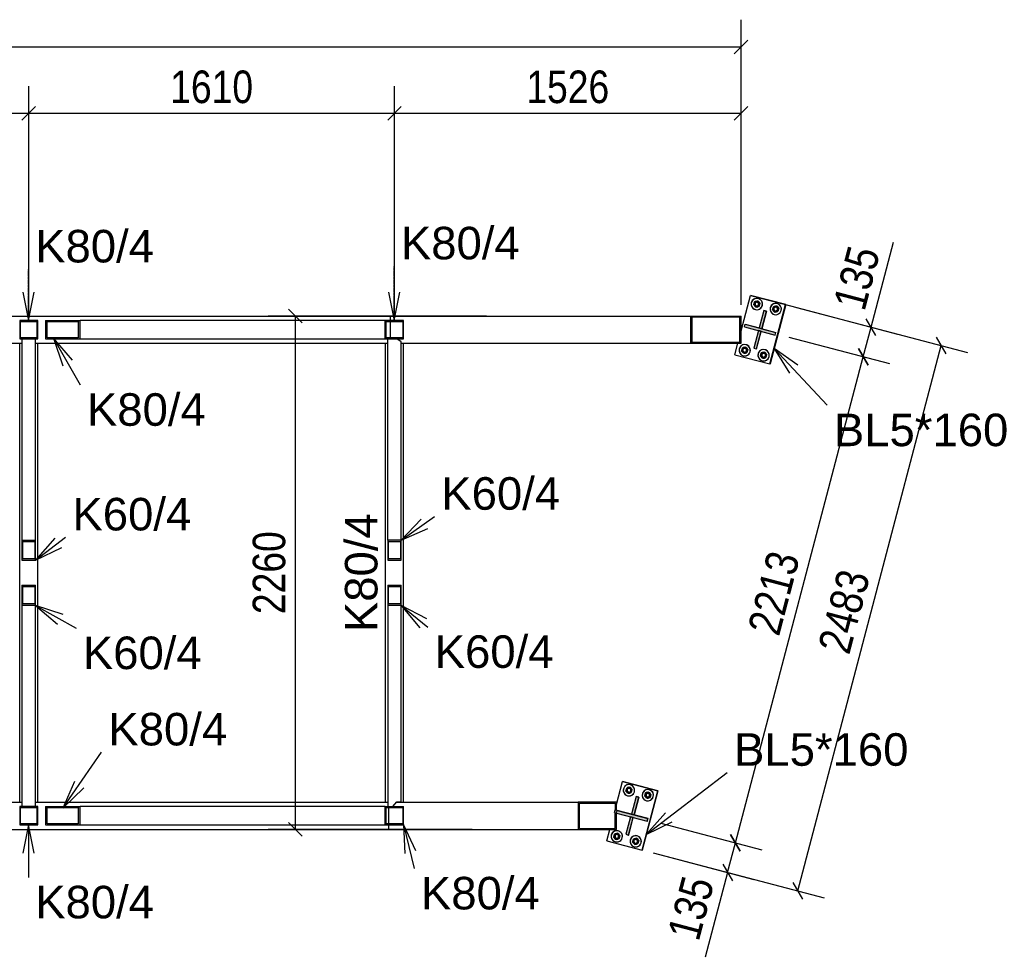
# Model space of a CAD drawing. Header units: millimetres. Extents: x 30 to 208467, y 44 to 15445.
# Tile 18 of 61: x 78808 to 83143, y 2369 to 6497. Entities that reach past the tile are written whole.
import ezdxf

# ---------------------------------------------------------------- set-up
doc = ezdxf.new("R2010")
doc.units = ezdxf.units.MM
doc.linetypes.add('DXK_LINE_DOT4', pattern=[0.9408, 0.4704, -0.4704])
doc.styles.add('Arial', font='ARIAL.TTF', dxfattribs={"height": 0.2})
doc.styles.add('Arial Narrow', font='ARIALN.TTF', dxfattribs={"height": 0.2})

# ---------------------------------------------------------------- blocks, each defined once
blk = doc.blocks.new('Part-33538 - 33475')
h = blk.add_hatch(color=6)
h.paths.add_polyline_path([(80497.9, 5172.6), (80417.9, 5172.6), (80417.9, 5092.6), (80497.9, 5092.6)])
h.paths.add_polyline_path([(80421.9, 5096.6), (80421.9, 5168.6), (80493.9, 5168.6), (80493.9, 5096.6)])
at = {"color": 7}
for p, q in [((80497.9, 5172.6), (80417.9, 5172.6)), ((80417.9, 5172.6), (80417.9, 5092.6)), ((80421.9, 5096.6), (80421.9, 5168.6)), ((80421.9, 5168.6), (80493.9, 5168.6)), ((80493.9, 5168.6), (80493.9, 5096.6)), ((80497.9, 5092.6), (80497.9, 5172.6)), ((80417.9, 5092.6), (80497.9, 5092.6)), ((80493.9, 5096.6), (80421.9, 5096.6))]:
    blk.add_line(p, q, dxfattribs=at)
blk = doc.blocks.new('Part-33484 - 33475')
at = {"color": 7}
for p, q in [((78807.9, 3052.6), (78807.9, 5072.6)), ((78887.9, 3052.6), (78887.9, 5072.6))]:
    blk.add_line(p, q, dxfattribs=at)
blk = doc.blocks.new('Part-33485 - 33475')
at = {"color": 7}
for p, q in [((80417.9, 3052.6), (80417.9, 5072.6)), ((80497.9, 3052.6), (80497.9, 5072.6))]:
    blk.add_line(p, q, dxfattribs=at)
blk = doc.blocks.new('Part-33492 - 33475')
h = blk.add_hatch(color=6)
h.paths.add_polyline_path([(78887.9, 3032.6), (78807.9, 3032.6), (78807.9, 2952.6), (78887.9, 2952.6)])
h.paths.add_polyline_path([(78811.9, 2956.6), (78811.9, 3028.6), (78883.9, 3028.6), (78883.9, 2956.6)])
at = {"color": 7}
for p, q in [((78887.9, 3032.6), (78807.9, 3032.6)), ((78807.9, 3032.6), (78807.9, 2952.6)), ((78811.9, 2956.6), (78811.9, 3028.6)), ((78811.9, 3028.6), (78883.9, 3028.6)), ((78883.9, 3028.6), (78883.9, 2956.6)), ((78887.9, 2952.6), (78887.9, 3032.6)), ((78807.9, 2952.6), (78887.9, 2952.6)), ((78883.9, 2956.6), (78811.9, 2956.6))]:
    blk.add_line(p, q, dxfattribs=at)
blk = doc.blocks.new('Part-33493 - 33475')
h = blk.add_hatch(color=6)
h.paths.add_polyline_path([(80497.9, 3032.6), (80417.9, 3032.6), (80417.9, 2952.6), (80497.9, 2952.6)])
h.paths.add_polyline_path([(80421.9, 2956.6), (80421.9, 3028.6), (80493.9, 3028.6), (80493.9, 2956.6)])
at = {"color": 7}
for p, q in [((80417.9, 2952.6), (80417.9, 3032.6)), ((80417.9, 3032.6), (80497.9, 3032.6)), ((80421.9, 2956.6), (80421.9, 3028.6)), ((80421.9, 3028.6), (80493.9, 3028.6)), ((80493.9, 3028.6), (80493.9, 2956.6)), ((80497.9, 2952.6), (80497.9, 3032.6)), ((80417.9, 2952.6), (80497.9, 2952.6)), ((80493.9, 2956.6), (80421.9, 2956.6))]:
    blk.add_line(p, q, dxfattribs=at)
blk = doc.blocks.new('Part-33629 - 33475')
h = blk.add_hatch(color=6)
h.paths.add_polyline_path([(78877.9, 4007.1), (78817.9, 4007.1), (78817.9, 3919.2), (78877.9, 3919.2)])
h.paths.add_polyline_path([(78821.9, 3925), (78821.9, 4001.2), (78873.9, 4001.2), (78873.9, 3925)])
at = {"color": 7}
for p, q in [((78817.9, 4007.1), (78877.9, 4007.1)), ((78817.9, 4007.1), (78817.9, 3919.2)), ((78821.9, 3925), (78821.9, 4001.2)), ((78821.9, 4001.2), (78873.9, 4001.2)), ((78873.9, 4001.2), (78873.9, 3925)), ((78877.9, 3919.2), (78877.9, 4007.1)), ((78817.9, 3919.2), (78817.9, 3033.6)), ((78817.9, 3919.2), (78877.9, 3919.2)), ((78873.9, 3925), (78821.9, 3925)), ((78877.9, 3033.6), (78877.9, 3919.2)), ((78817.9, 3033.6), (78877.9, 3033.6))]:
    blk.add_line(p, q, dxfattribs=at)
blk = doc.blocks.new('Part-33494 - 33475')
at = {"color": 7}
for p, q in [((77267.9, 3052.6), (78817.9, 3052.6)), ((78877.9, 3052.6), (80427.9, 3052.6)), ((80432.7, 3032.6), (80432.7, 3033.6)), ((80432.7, 2956.6), (80432.7, 3028.6)), ((80432.7, 2932.6), (80432.7, 2952.6)), ((72377.9, 2932.6), (80432.7, 2932.6))]:
    blk.add_line(p, q, dxfattribs=at)
blk = doc.blocks.new('Part-77506 - 33475')
blk.add_hatch(color=6).paths.add_polyline_path([(82136.7, 5120.6), (82001.3, 5156.2), (81998.3, 5144.6), (82133.7, 5109)])
at = {"color": 7}
for p, q in [((81998.3, 5144.6), (82001.3, 5156.2)), ((81998.3, 5144.6), (82133.7, 5109)), ((82001.3, 5156.2), (82001.8, 5156.2)), ((82001.3, 5156.2), (82136.7, 5120.6)), ((82001.8, 5156.2), (82063.3, 5140.1)), ((82075.3, 5136.9), (82137.2, 5120.6)), ((82133.7, 5109), (82136.7, 5120.6)), ((82134.1, 5109), (82137.2, 5120.6)), ((82136.7, 5120.6), (82137.2, 5120.6)), ((82133.7, 5109), (82134.1, 5109))]:
    blk.add_line(p, q, dxfattribs=at)
blk = doc.blocks.new('Part-33507 - 33475')
at = {"color": 7}
for p, q in [((69312.3, 5192.6), (80440.3, 5192.6)), ((80440.3, 5172.6), (80440.3, 5192.6)), ((80440.3, 5096.6), (80440.3, 5168.6)), ((77267.9, 5072.6), (78817.9, 5072.6)), ((78877.9, 5072.6), (80427.9, 5072.6)), ((80440.3, 5091.6), (80440.3, 5092.6))]:
    blk.add_line(p, q, dxfattribs=at)
blk = doc.blocks.new('Part-33521 - 33475')
blk.add_hatch(color=6).paths.add_polyline_path([(81435.5, 3052.6), (81267, 3052.6), (81267, 2932.6), (81435.5, 2932.6), (81435.5, 3004.8), (81429.9, 3006.3), (81429.9, 2936.6), (81272.6, 2936.6), (81272.6, 3048.6), (81429.9, 3048.6), (81429.9, 3018.7), (81435.5, 3017.2)])
at = {"color": 7}
for p, q in [((80467.9, 3052.6), (81267, 3052.6)), ((81435.5, 3052.6), (81267, 3052.6)), ((81267, 3052.6), (81267, 2932.6)), ((81272.6, 2936.6), (81272.6, 3048.6)), ((81272.6, 3048.6), (81429.9, 3048.6)), ((81429.9, 3048.6), (81429.9, 3018.7)), ((81435.5, 3017.2), (81435.5, 3052.6)), ((80432.7, 3032.6), (80432.7, 3033.6)), ((80432.7, 2956.6), (80432.7, 3028.6)), ((81426.3, 3007.2), (81429.4, 3018.9)), ((81426.4, 3007.2), (81426.3, 3007.2)), ((81426.3, 3007.2), (81429.9, 3006.3)), ((81429.4, 3018.8), (81426.4, 3007.2)), ((81426.4, 3007.2), (81435.3, 3004.9)), ((81429.4, 3018.9), (81429.9, 3018.7)), ((81429.9, 3018.7), (81435.5, 3017.2)), ((81429.9, 2936.6), (81429.9, 3006.3)), ((81429.9, 3006.3), (81435.5, 3004.8)), ((81435.5, 2932.6), (81435.5, 3004.8)), ((80432.7, 2932.6), (80432.7, 2952.6)), ((80432.7, 2932.6), (81267, 2932.6)), ((81267, 2932.6), (81435.5, 2932.6)), ((81272.6, 2936.6), (81429.9, 2936.6))]:
    blk.add_line(p, q, dxfattribs=at)
blk = doc.blocks.new('Part-33537 - 33475')
h = blk.add_hatch(color=6)
h.paths.add_polyline_path([(78887.9, 5172.6), (78807.9, 5172.6), (78807.9, 5092.6), (78887.9, 5092.6)])
h.paths.add_polyline_path([(78811.9, 5096.6), (78811.9, 5168.6), (78883.9, 5168.6), (78883.9, 5096.6)])
at = {"color": 7}
for p, q in [((78887.9, 5172.6), (78807.9, 5172.6)), ((78807.9, 5172.6), (78807.9, 5092.6)), ((78811.9, 5096.6), (78811.9, 5168.6)), ((78811.9, 5168.6), (78883.9, 5168.6)), ((78883.9, 5168.6), (78883.9, 5096.6)), ((78887.9, 5092.6), (78887.9, 5172.6)), ((78807.9, 5092.6), (78887.9, 5092.6)), ((78883.9, 5096.6), (78811.9, 5096.6))]:
    blk.add_line(p, q, dxfattribs=at)
blk = doc.blocks.new('Part-33530 - 33475')
h = blk.add_hatch(color=6)
h.paths.add_polyline_path([(81984, 5192.6), (81761.6, 5192.6), (81761.6, 5072.6), (81984, 5072.6)])
h.paths.add_polyline_path([(81769, 5076.6), (81769, 5188.6), (81976.5, 5188.6), (81976.5, 5076.6)])
at = {"color": 7}
for p, q in [((80440.3, 5192.6), (81761.6, 5192.6)), ((80440.3, 5172.6), (80440.3, 5192.6)), ((80440.3, 5096.6), (80440.3, 5168.6)), ((81761.6, 5192.6), (81984, 5192.6)), ((81761.6, 5192.6), (81761.6, 5072.6)), ((81769, 5076.6), (81769, 5188.6)), ((81769, 5188.6), (81976.5, 5188.6)), ((81976.5, 5188.6), (81976.5, 5076.6)), ((81984, 5072.6), (81984, 5192.6)), ((80440.3, 5091.6), (80440.3, 5092.6)), ((80487.9, 5072.6), (81761.6, 5072.6)), ((81761.6, 5072.6), (81984, 5072.6)), ((81976.5, 5076.6), (81769, 5076.6))]:
    blk.add_line(p, q, dxfattribs=at)
blk = doc.blocks.new('Part-33630 - 33475')
h = blk.add_hatch(color=6)
h.paths.add_polyline_path([(78877.9, 4206.1), (78817.9, 4206.1), (78817.9, 4118.2), (78877.9, 4118.2)])
h.paths.add_polyline_path([(78821.9, 4124.1), (78821.9, 4200.2), (78873.9, 4200.2), (78873.9, 4124.1)])
at = {"color": 7}
for p, q in [((78877.9, 5091.6), (78817.9, 5091.6)), ((78817.9, 5091.6), (78817.9, 4206.1)), ((78877.9, 4206.1), (78877.9, 5091.6)), ((78817.9, 4206.1), (78877.9, 4206.1)), ((78817.9, 4206.1), (78817.9, 4118.2)), ((78877.9, 4118.2), (78877.9, 4206.1)), ((78821.9, 4124.1), (78821.9, 4200.2)), ((78821.9, 4200.2), (78873.9, 4200.2)), ((78873.9, 4200.2), (78873.9, 4124.1)), ((78817.9, 4118.2), (78877.9, 4118.2)), ((78873.9, 4124.1), (78821.9, 4124.1))]:
    blk.add_line(p, q, dxfattribs=at)
blk = doc.blocks.new('Part-33639 - 33475')
h = blk.add_hatch(color=6)
h.paths.add_polyline_path([(80487.9, 4007.1), (80427.9, 4007.1), (80427.9, 3919.2), (80487.9, 3919.2)])
h.paths.add_polyline_path([(80431.9, 3925), (80431.9, 4001.2), (80483.9, 4001.2), (80483.9, 3925)])
at = {"color": 7}
for p, q in [((80427.9, 4007.1), (80487.9, 4007.1)), ((80427.9, 4007.1), (80427.9, 3919.2)), ((80431.9, 3925), (80431.9, 4001.2)), ((80431.9, 4001.2), (80483.9, 4001.2)), ((80483.9, 4001.2), (80483.9, 3925)), ((80487.9, 3919.2), (80487.9, 4007.1)), ((80427.9, 3919.2), (80427.9, 3033.6)), ((80427.9, 3919.2), (80487.9, 3919.2)), ((80483.9, 3925), (80431.9, 3925)), ((80487.9, 3053.6), (80487.9, 3919.2)), ((80450.4, 3033.6), (80468.8, 3053.6)), ((80468.8, 3053.6), (80487.9, 3053.6)), ((80427.9, 3033.6), (80450.4, 3033.6))]:
    blk.add_line(p, q, dxfattribs=at)
blk = doc.blocks.new('Part-33640 - 33475')
h = blk.add_hatch(color=6)
h.paths.add_polyline_path([(80487.9, 4206.1), (80427.9, 4206.1), (80427.9, 4118.2), (80487.9, 4118.2)])
h.paths.add_polyline_path([(80431.9, 4124.1), (80431.9, 4200.2), (80483.9, 4200.2), (80483.9, 4124.1)])
at = {"color": 7}
for p, q in [((80427.9, 5091.6), (80468.7, 5091.6)), ((80427.9, 4206.1), (80427.9, 5091.6)), ((80487.9, 5078.4), (80468.7, 5091.6)), ((80487.9, 4206.1), (80487.9, 5078.4)), ((80487.9, 4206.1), (80427.9, 4206.1)), ((80427.9, 4206.1), (80427.9, 4118.2)), ((80487.9, 4118.2), (80487.9, 4206.1)), ((80431.9, 4200.2), (80483.9, 4200.2)), ((80431.9, 4124.1), (80431.9, 4200.2)), ((80483.9, 4200.2), (80483.9, 4124.1)), ((80427.9, 4118.2), (80487.9, 4118.2)), ((80483.9, 4124.1), (80431.9, 4124.1))]:
    blk.add_line(p, q, dxfattribs=at)
blk = doc.blocks.new('Part-33731 - 33475')
h = blk.add_hatch(color=6)
h.paths.add_polyline_path([(79073.5, 5172.6), (78921.8, 5172.6), (78921.8, 5092.6), (79073.5, 5092.6)])
h.paths.add_polyline_path([(78929.4, 5096.6), (78929.4, 5168.6), (79065.9, 5168.6), (79065.9, 5096.6)])
at = {"color": 7}
for p, q in [((78921.8, 5172.6), (79073.5, 5172.6)), ((78921.8, 5172.6), (78921.8, 5092.6)), ((78929.4, 5096.6), (78929.4, 5168.6)), ((78929.4, 5168.6), (79065.9, 5168.6)), ((79065.9, 5168.6), (79065.9, 5096.6)), ((80416.9, 5172.6), (79073.5, 5172.6)), ((79073.5, 5092.6), (79073.5, 5172.6)), ((80416.9, 5092.6), (80416.9, 5172.6)), ((78921.8, 5092.6), (79073.5, 5092.6)), ((79065.9, 5096.6), (78929.4, 5096.6)), ((79073.5, 5092.6), (80416.9, 5092.6))]:
    blk.add_line(p, q, dxfattribs=at)
blk = doc.blocks.new('Part-33742 - 33475')
h = blk.add_hatch(color=6)
h.paths.add_polyline_path([(79073.5, 3032.6), (78921.8, 3032.6), (78921.8, 2952.6), (79073.5, 2952.6)])
h.paths.add_polyline_path([(78929.4, 2956.6), (78929.4, 3028.6), (79065.9, 3028.6), (79065.9, 2956.6)])
at = {"color": 7}
for p, q in [((78921.8, 3032.6), (79073.5, 3032.6)), ((78921.8, 3032.6), (78921.8, 2952.6)), ((78929.4, 2956.6), (78929.4, 3028.6)), ((78929.4, 3028.6), (79065.9, 3028.6)), ((79065.9, 3028.6), (79065.9, 2956.6)), ((80416.9, 3032.6), (79073.5, 3032.6)), ((79073.5, 2952.6), (79073.5, 3032.6)), ((80416.9, 2952.6), (80416.9, 3032.6)), ((78921.8, 2952.6), (79073.5, 2952.6)), ((79065.9, 2956.6), (78929.4, 2956.6)), ((79073.5, 2952.6), (80416.9, 2952.6))]:
    blk.add_line(p, q, dxfattribs=at)
blk = doc.blocks.new('Part-77519 - 33475')
at = {"color": 7}
for p, q in [((81462.4, 3143.4), (81617, 3102.7)), ((81462.4, 3143.4), (81617.1, 3102.7)), ((81548.4, 2841.5), (81617.1, 3102.7)), ((81617.2, 3102.7), (81548.5, 2841.5)), ((81617.1, 3102.7), (81617.2, 3102.7)), ((81548.4, 2841.5), (81548.5, 2841.5))]:
    blk.add_line(p, q, dxfattribs=at)
blk = doc.blocks.new('Part-77505 - 33475')
blk.add_hatch(color=6).paths.add_polyline_path([(81533.1, 3074.1), (81521.5, 3077.1), (81501.1, 2999.8), (81512.7, 2996.7)])
at = {"color": 7}
for p, q in [((81521.5, 3077.1), (81501.1, 2999.8)), ((81512.7, 2996.7), (81533.1, 3074.1)), ((81533.7, 3074.1), (81513.3, 2996.7)), ((81521.5, 3077.1), (81522.1, 3077.1)), ((81533.1, 3074.1), (81521.5, 3077.1)), ((81522.1, 3077.1), (81533.7, 3074.1)), ((81533.1, 3074.1), (81533.7, 3074.1)), ((81501.1, 2999.8), (81512.7, 2996.7)), ((81512.7, 2996.7), (81513.3, 2996.7))]:
    blk.add_line(p, q, dxfattribs=at)
blk = doc.blocks.new('Part-77517 - 33475')
at = {"color": 7}
for p, q in [((81616.8, 3102.7), (81462.1, 3143.4)), ((81462.1, 3143.4), (81462.1, 3143.3)), ((81462.1, 3143.4), (81462.3, 3143.4)), ((81462.3, 3143.4), (81617, 3102.7)), ((81548.1, 2841.5), (81616.8, 3102.7)), ((81617, 3102.7), (81548.3, 2841.5)), ((81616.8, 3102.7), (81617, 3102.7)), ((81548.1, 2841.5), (81548.3, 2841.5))]:
    blk.add_line(p, q, dxfattribs=at)
blk = doc.blocks.new('Part-77501 - 33475')
at = {"color": 7}
for p, q in [((81435.5, 3042.8), (81461.9, 3143.4)), ((81616.6, 3102.7), (81461.9, 3143.4)), ((81461.9, 3143.4), (81462.1, 3143.4)), ((81462.1, 3143.4), (81616.8, 3102.7)), ((81548, 2841.5), (81616.6, 3102.7)), ((81616.8, 3102.7), (81548.1, 2841.5)), ((81616.6, 3102.7), (81616.8, 3102.7)), ((81393.2, 2882.2), (81406.5, 2932.6)), ((81393.2, 2882.2), (81548, 2841.5)), ((81548, 2841.5), (81548.1, 2841.5))]:
    blk.add_line(p, q, dxfattribs=at)
blk = doc.blocks.new('Part-77502 - 33475')
at = {"color": 7}
for p, q in [((81984, 5127.7), (82024.9, 5283.5)), ((82179.7, 5242.8), (82024.9, 5283.5)), ((82024.9, 5283.5), (82025.1, 5283.5)), ((82025.1, 5283.5), (82179.8, 5242.8)), ((82111, 4981.7), (82179.7, 5242.8)), ((82179.8, 5242.8), (82111.2, 4981.7)), ((82179.7, 5242.8), (82179.8, 5242.8)), ((81956.2, 5022.4), (81969.5, 5072.6)), ((81956.2, 5022.4), (82111, 4981.7)), ((82111, 4981.7), (82111.2, 4981.7))]:
    blk.add_line(p, q, dxfattribs=at)
blk = doc.blocks.new('Part-77503 - 33475')
blk.add_hatch(color=6).paths.add_polyline_path([(81573.6, 2980.4), (81438.2, 3016.1), (81435.2, 3004.5), (81570.6, 2968.8)])
at = {"color": 7}
for p, q in [((81435.2, 3004.5), (81438.2, 3016.1)), ((81435.2, 3004.5), (81570.6, 2968.8)), ((81438.2, 3016.1), (81438.8, 3016.1)), ((81438.2, 3016.1), (81573.6, 2980.4)), ((81574.2, 2980.4), (81438.8, 3016.1)), ((81570.6, 2968.8), (81573.6, 2980.4)), ((81570.6, 2968.8), (81571.1, 2968.8)), ((81571.1, 2968.8), (81574.2, 2980.4)), ((81573.6, 2980.4), (81574.2, 2980.4))]:
    blk.add_line(p, q, dxfattribs=at)
blk = doc.blocks.new('Part-77504 - 33475')
blk.add_hatch(color=6).paths.add_polyline_path([(81508.7, 2985.1), (81497.1, 2988.2), (81476.7, 2910.8), (81488.3, 2907.8)])
at = {"color": 7}
for p, q in [((81497.1, 2988.2), (81476.7, 2910.8)), ((81488.3, 2907.8), (81508.7, 2985.1)), ((81488.9, 2907.8), (81509.2, 2985)), ((81508.7, 2985.1), (81497.1, 2988.2)), ((81476.7, 2910.8), (81488.3, 2907.8)), ((81488.3, 2907.8), (81488.9, 2907.8))]:
    blk.add_line(p, q, dxfattribs=at)
blk = doc.blocks.new('Part-77507 - 33475')
blk.add_hatch(color=6).paths.add_polyline_path([(82071.8, 5125.3), (82060.2, 5128.3), (82039.8, 5051), (82051.4, 5047.9)])
at = {"color": 7}
for p, q in [((82060.2, 5128.3), (82039.8, 5051)), ((82051.4, 5047.9), (82071.8, 5125.3)), ((82051.9, 5047.9), (82072.2, 5125.2)), ((82071.8, 5125.3), (82060.2, 5128.3)), ((82039.8, 5051), (82051.4, 5047.9)), ((82051.4, 5047.9), (82051.9, 5047.9))]:
    blk.add_line(p, q, dxfattribs=at)
blk = doc.blocks.new('Part-77508 - 33475')
blk.add_hatch(color=6).paths.add_polyline_path([(82095.2, 5214.3), (82083.6, 5217.3), (82063.2, 5140), (82074.8, 5136.9)])
at = {"color": 7}
for p, q in [((82083.6, 5217.3), (82063.2, 5140)), ((82074.8, 5136.9), (82095.2, 5214.3)), ((82095.6, 5214.3), (82075.3, 5136.9)), ((82083.6, 5217.3), (82084, 5217.3)), ((82095.2, 5214.3), (82083.6, 5217.3)), ((82084, 5217.3), (82095.6, 5214.3)), ((82095.2, 5214.3), (82095.6, 5214.3)), ((82063.2, 5140), (82074.8, 5136.9)), ((82074.8, 5136.9), (82075.3, 5136.9))]:
    blk.add_line(p, q, dxfattribs=at)
blk = doc.blocks.new('Part-77518 - 33475')
at = {"color": 7}
for p, q in [((81462.4, 3143.4), (81617.1, 3102.7)), ((81462.5, 3143.4), (81617.2, 3102.7)), ((81548.5, 2841.5), (81617.2, 3102.7)), ((81617.2, 3102.7), (81548.5, 2841.5)), ((81617.2, 3102.7), (81617.2, 3102.7)), ((81548.5, 2841.5), (81548.5, 2841.5))]:
    blk.add_line(p, q, dxfattribs=at)
blk = doc.blocks.new('Part-77520 - 33475')
at = {"color": 7}
for p, q in [((81617, 3102.7), (81462.3, 3143.4)), ((81462.3, 3143.4), (81462.3, 3143.3)), ((81462.4, 3143.4), (81617, 3102.7)), ((81548.3, 2841.5), (81617, 3102.7)), ((81617.1, 3102.7), (81548.4, 2841.5)), ((81617, 3102.7), (81617.1, 3102.7)), ((81548.3, 2841.5), (81548.4, 2841.5))]:
    blk.add_line(p, q, dxfattribs=at)
blk = doc.blocks.new('Part-77521 - 33475')
at = {"color": 7}
for p, q in [((82179.8, 5242.8), (82025.1, 5283.5)), ((82025.1, 5283.5), (82025.1, 5283.5)), ((82025.1, 5283.5), (82025.3, 5283.5)), ((82025.3, 5283.5), (82180, 5242.8)), ((82111.2, 4981.7), (82179.8, 5242.8)), ((82180, 5242.8), (82111.3, 4981.7)), ((82179.8, 5242.8), (82180, 5242.8)), ((82111.2, 4981.7), (82111.3, 4981.7))]:
    blk.add_line(p, q, dxfattribs=at)
blk = doc.blocks.new('Part-77522 - 33475')
at = {"color": 7}
for p, q in [((82025.4, 5283.5), (82180, 5242.8)), ((82025.4, 5283.5), (82180.1, 5242.8)), ((82111.4, 4981.7), (82180.1, 5242.8)), ((82180.2, 5242.8), (82111.5, 4981.7)), ((82180.1, 5242.8), (82180.2, 5242.8)), ((82111.4, 4981.7), (82111.5, 4981.7))]:
    blk.add_line(p, q, dxfattribs=at)
blk = doc.blocks.new('Part-77523 - 33475')
at = {"color": 7}
for p, q in [((82180, 5242.8), (82025.3, 5283.5)), ((82025.3, 5283.5), (82025.3, 5283.5)), ((82025.4, 5283.5), (82180, 5242.8)), ((82111.3, 4981.7), (82180, 5242.8)), ((82180.1, 5242.8), (82111.4, 4981.7)), ((82180, 5242.8), (82180.1, 5242.8)), ((82111.3, 4981.7), (82111.4, 4981.7))]:
    blk.add_line(p, q, dxfattribs=at)
blk = doc.blocks.new('Part-77524 - 33475')
at = {"color": 7}
for p, q in [((82025.4, 5283.5), (82180.1, 5242.8)), ((82025.5, 5283.5), (82180.2, 5242.8)), ((82111.5, 4981.7), (82180.2, 5242.8)), ((82180.2, 5242.8), (82111.5, 4981.7)), ((82180.2, 5242.8), (82180.2, 5242.8)), ((82111.5, 4981.7), (82111.5, 4981.7))]:
    blk.add_line(p, q, dxfattribs=at)
blk = doc.blocks.new('Bolt-77546 - 33475')
at = {"color": 7}
for p, q in [((82039.6, 5241.5), (82043.1, 5254.9)), ((82039.7, 5241.5), (82043.2, 5254.9)), ((82043.1, 5254.9), (82056.4, 5258.5)), ((82043.2, 5254.9), (82043.1, 5254.9)), ((82056.6, 5258.5), (82043.2, 5254.9)), ((82055.1, 5252.8), (82055.1, 5252.8)), ((82056.6, 5258.5), (82056.4, 5258.5)), ((82056.4, 5258.5), (82066.3, 5248.8)), ((82066.4, 5248.8), (82056.6, 5258.5)), ((82066.3, 5248.8), (82062.8, 5235.4)), ((82062.9, 5235.4), (82066.4, 5248.8)), ((82066.4, 5248.8), (82066.3, 5248.8)), ((82039.6, 5241.5), (82039.7, 5241.5)), ((82049.4, 5231.7), (82039.6, 5241.5)), ((82049.5, 5231.7), (82039.7, 5241.5)), ((82062.8, 5235.4), (82049.4, 5231.7)), ((82049.5, 5231.7), (82049.4, 5231.7)), ((82049.5, 5231.7), (82062.9, 5235.4)), ((82055.2, 5237.4), (82055.2, 5237.4)), ((82062.9, 5235.4), (82062.8, 5235.4)), ((82122.7, 5219.6), (82126.2, 5233)), ((82122.7, 5219.6), (82122.8, 5219.6)), ((82132.6, 5209.8), (82122.7, 5219.6)), ((82122.8, 5219.6), (82126.4, 5233)), ((82132.7, 5209.8), (82122.8, 5219.6)), ((82126.2, 5233), (82139.6, 5236.6)), ((82126.4, 5233), (82126.2, 5233)), ((82139.7, 5236.6), (82126.4, 5233)), ((82145.9, 5213.5), (82132.6, 5209.8)), ((82132.7, 5209.8), (82132.6, 5209.8)), ((82132.7, 5209.8), (82146, 5213.5)), ((82138.2, 5231), (82138.3, 5231)), ((82138.3, 5215.5), (82138.4, 5215.5)), ((82139.7, 5236.6), (82139.6, 5236.6)), ((82139.6, 5236.6), (82149.4, 5226.9)), ((82149.6, 5226.9), (82139.7, 5236.6)), ((82149.4, 5226.9), (82145.9, 5213.5)), ((82146, 5213.5), (82145.9, 5213.5)), ((82146, 5213.5), (82149.6, 5226.9)), ((82149.6, 5226.9), (82149.4, 5226.9)), ((81986.1, 5038.4), (81989.6, 5051.8)), ((81986.1, 5038.4), (81986.3, 5038.4)), ((81996, 5028.6), (81986.1, 5038.4)), ((81986.3, 5038.4), (81989.8, 5051.8)), ((81996.1, 5028.6), (81986.3, 5038.4)), ((81989.6, 5051.8), (82003, 5055.4)), ((81989.8, 5051.8), (81989.6, 5051.8)), ((82003.1, 5055.4), (81989.8, 5051.8)), ((82009.3, 5032.3), (81996, 5028.6)), ((81996.1, 5028.6), (81996, 5028.6)), ((81996.1, 5028.6), (82009.5, 5032.3)), ((82001.7, 5049.8), (82001.7, 5049.8)), ((82001.7, 5034.3), (82001.8, 5034.3)), ((82003.1, 5055.4), (82003, 5055.4)), ((82003, 5055.4), (82012.9, 5045.7)), ((82013, 5045.7), (82003.1, 5055.4)), ((82012.9, 5045.7), (82009.3, 5032.3)), ((82009.5, 5032.3), (82009.3, 5032.3)), ((82009.5, 5032.3), (82013, 5045.7)), ((82013, 5045.7), (82012.9, 5045.7)), ((82069.3, 5016.5), (82072.8, 5029.9)), ((82069.4, 5016.5), (82072.9, 5029.9)), ((82072.8, 5029.9), (82086.2, 5033.5)), ((82072.9, 5029.9), (82072.8, 5029.9)), ((82086.3, 5033.5), (82072.9, 5029.9)), ((82086.3, 5033.5), (82086.2, 5033.5)), ((82086.2, 5033.5), (82096, 5023.8)), ((82096.1, 5023.8), (82086.3, 5033.5)), ((82069.3, 5016.5), (82069.4, 5016.5)), ((82079.1, 5006.7), (82069.3, 5016.5)), ((82079.3, 5006.7), (82069.4, 5016.5)), ((82092.5, 5010.4), (82079.1, 5006.7)), ((82079.3, 5006.7), (82079.1, 5006.7)), ((82079.3, 5006.7), (82092.6, 5010.4)), ((82084.8, 5027.9), (82084.9, 5027.9)), ((82084.9, 5012.4), (82084.9, 5012.4)), ((82096, 5023.8), (82092.5, 5010.4)), ((82092.6, 5010.4), (82092.5, 5010.4)), ((82092.6, 5010.4), (82096.1, 5023.8)), ((82096.1, 5023.8), (82096, 5023.8))]:
    blk.add_line(p, q, dxfattribs=at)
for centre, radius, start, end in [((82053, 5245.1), 25, 75.2612, 255.2612), ((82053.1, 5245.1), 25, 45.2624, 225.2624), ((82053.1, 5245.1), 25, 225.2624, 45.2624), ((82053.1, 5245.1), 13, 3.2603, 183.2603), ((82053.1, 5245.1), 13, 183.2603, 3.2603), ((82053, 5245.1), 8, 75.2612, 255.2612), ((82053, 5245.1), 25, 255.2612, 75.2612), ((82053, 5245.1), 8, 255.2612, 75.2612), ((82136.2, 5223.2), 25, 45.2624, 225.2624), ((82136.2, 5223.2), 25, 75.2612, 255.2612), ((82136.2, 5223.2), 25, 255.2612, 75.2612), ((82136.2, 5223.2), 25, 225.2624, 45.2624), ((82136.2, 5223.2), 13, 3.2603, 183.2603), ((82136.2, 5223.2), 13, 183.2603, 3.2603), ((82136.2, 5223.2), 8, 75.2612, 255.2612), ((82136.2, 5223.2), 8, 255.2612, 75.2612), ((81999.6, 5042), 25, 75.2612, 255.2612), ((81999.7, 5042), 25, 45.2624, 225.2624), ((81999.7, 5042), 25, 225.2624, 45.2624), ((81999.7, 5042), 13, 3.2603, 183.2603), ((81999.7, 5042), 13, 183.2603, 3.2603), ((81999.6, 5042), 8, 75.2612, 255.2612), ((81999.6, 5042), 25, 255.2612, 75.2612), ((81999.6, 5042), 8, 255.2612, 75.2612), ((82082.8, 5020.1), 25, 45.2624, 225.2624), ((82082.8, 5020.1), 25, 75.2612, 255.2612), ((82082.8, 5020.1), 25, 225.2624, 45.2624), ((82082.8, 5020.1), 13, 3.2603, 183.2603), ((82082.8, 5020.1), 8, 75.2612, 255.2612), ((82082.8, 5020.1), 25, 255.2612, 75.2612), ((82082.8, 5020.1), 13, 183.2603, 3.2603), ((82082.8, 5020.1), 8, 255.2612, 75.2612)]:
    blk.add_arc(centre, radius, start, end, dxfattribs=at)
blk = doc.blocks.new('Bolt-77547 - 33475')
at = {"color": 7}
for p, q in [((81476.5, 3101.3), (81480.1, 3114.7)), ((81476.5, 3101.3), (81476.7, 3101.3)), ((81486.4, 3091.5), (81476.5, 3101.3)), ((81476.7, 3101.3), (81480.2, 3114.7)), ((81486.5, 3091.5), (81476.7, 3101.3)), ((81480.1, 3114.7), (81493.4, 3118.3)), ((81480.2, 3114.7), (81480.1, 3114.7)), ((81493.6, 3118.3), (81480.2, 3114.7)), ((81499.7, 3095.2), (81486.4, 3091.5)), ((81486.5, 3091.5), (81486.4, 3091.5)), ((81486.5, 3091.5), (81499.9, 3095.2)), ((81492.1, 3112.7), (81492.1, 3112.7)), ((81492.1, 3097.2), (81492.2, 3097.2)), ((81493.6, 3118.3), (81493.4, 3118.3)), ((81493.4, 3118.3), (81503.3, 3108.6)), ((81503.4, 3108.6), (81493.6, 3118.3)), ((81503.3, 3108.6), (81499.7, 3095.2)), ((81499.9, 3095.2), (81499.7, 3095.2)), ((81499.9, 3095.2), (81503.4, 3108.6)), ((81503.4, 3108.6), (81503.3, 3108.6)), ((81559.7, 3079.4), (81563.2, 3092.8)), ((81559.7, 3079.4), (81559.8, 3079.4)), ((81569.5, 3069.7), (81559.7, 3079.4)), ((81559.8, 3079.4), (81563.4, 3092.8)), ((81569.7, 3069.7), (81559.8, 3079.4)), ((81563.2, 3092.8), (81576.6, 3096.5)), ((81563.4, 3092.8), (81563.2, 3092.8)), ((81576.7, 3096.5), (81563.4, 3092.8)), ((81575.2, 3090.8), (81575.3, 3090.8)), ((81576.7, 3096.5), (81576.6, 3096.5)), ((81576.6, 3096.5), (81586.4, 3086.7)), ((81586.6, 3086.7), (81576.7, 3096.5)), ((81586.4, 3086.7), (81582.9, 3073.3)), ((81583, 3073.3), (81586.6, 3086.7)), ((81586.6, 3086.7), (81586.4, 3086.7)), ((81582.9, 3073.3), (81569.5, 3069.7)), ((81569.7, 3069.7), (81569.5, 3069.7)), ((81569.7, 3069.7), (81583, 3073.3)), ((81575.3, 3075.3), (81575.3, 3075.3)), ((81583, 3073.3), (81582.9, 3073.3)), ((81423.1, 2898.2), (81426.6, 2911.6)), ((81423.2, 2898.2), (81426.8, 2911.6)), ((81426.6, 2911.6), (81440, 2915.2)), ((81426.8, 2911.6), (81426.6, 2911.6)), ((81440.1, 2915.2), (81426.8, 2911.6)), ((81438.6, 2909.6), (81438.7, 2909.6)), ((81440.1, 2915.2), (81440, 2915.2)), ((81440, 2915.2), (81449.8, 2905.5)), ((81450, 2905.5), (81440.1, 2915.2)), ((81449.8, 2905.5), (81446.3, 2892.1)), ((81446.4, 2892.1), (81450, 2905.5)), ((81450, 2905.5), (81449.8, 2905.5)), ((81423.1, 2898.2), (81423.2, 2898.2)), ((81433, 2888.4), (81423.1, 2898.2)), ((81433.1, 2888.4), (81423.2, 2898.2)), ((81446.3, 2892.1), (81433, 2888.4)), ((81433.1, 2888.4), (81433, 2888.4)), ((81433.1, 2888.4), (81446.4, 2892.1)), ((81438.7, 2894.1), (81438.7, 2894.1)), ((81446.4, 2892.1), (81446.3, 2892.1)), ((81506.3, 2876.3), (81509.8, 2889.7)), ((81506.3, 2876.3), (81506.4, 2876.3)), ((81516.1, 2866.6), (81506.3, 2876.3)), ((81506.4, 2876.3), (81509.9, 2889.7)), ((81516.2, 2866.6), (81506.4, 2876.3)), ((81509.8, 2889.7), (81523.2, 2893.4)), ((81509.9, 2889.7), (81509.8, 2889.7)), ((81523.3, 2893.4), (81509.9, 2889.7)), ((81529.5, 2870.2), (81516.1, 2866.6)), ((81516.2, 2866.6), (81516.1, 2866.6)), ((81516.2, 2866.6), (81529.6, 2870.2)), ((81521.8, 2887.7), (81521.8, 2887.7)), ((81521.9, 2872.2), (81521.9, 2872.2)), ((81523.3, 2893.4), (81523.2, 2893.4)), ((81523.2, 2893.4), (81533, 2883.6)), ((81533.1, 2883.6), (81523.3, 2893.4)), ((81533, 2883.6), (81529.5, 2870.2)), ((81529.6, 2870.2), (81529.5, 2870.2)), ((81529.6, 2870.2), (81533.1, 2883.6)), ((81533.1, 2883.6), (81533, 2883.6))]:
    blk.add_line(p, q, dxfattribs=at)
for centre, radius, start, end in [((81490, 3104.9), 25, 75.2612, 255.2612), ((81490.1, 3104.9), 25, 45.2624, 225.2624), ((81490.1, 3104.9), 25, 225.2624, 45.2624), ((81490, 3104.9), 25, 255.2612, 75.2612), ((81490.1, 3104.9), 13, 3.2603, 183.2603), ((81490.1, 3104.9), 13, 183.2603, 3.2603), ((81490, 3104.9), 8, 75.2612, 255.2612), ((81490, 3104.9), 8, 255.2612, 75.2612), ((81573.2, 3083.1), 25, 45.2624, 225.2624), ((81573.2, 3083.1), 25, 75.2612, 255.2612), ((81573.2, 3083.1), 25, 225.2624, 45.2624), ((81573.2, 3083.1), 13, 3.2603, 183.2603), ((81573.2, 3083.1), 13, 183.2603, 3.2603), ((81573.2, 3083.1), 8, 75.2612, 255.2612), ((81573.2, 3083.1), 25, 255.2612, 75.2612), ((81573.2, 3083.1), 8, 255.2612, 75.2612), ((81436.6, 2901.8), 25, 45.2624, 225.2624), ((81436.6, 2901.8), 25, 75.2612, 255.2612), ((81436.6, 2901.8), 25, 225.2624, 45.2624), ((81436.6, 2901.8), 13, 3.2603, 183.2603), ((81436.6, 2901.8), 8, 75.2612, 255.2612), ((81436.6, 2901.8), 25, 255.2612, 75.2612), ((81436.6, 2901.8), 8, 255.2612, 75.2612), ((81519.8, 2880), 25, 45.2624, 225.2624), ((81519.8, 2880), 25, 75.2612, 255.2612), ((81436.6, 2901.8), 13, 183.2603, 3.2603), ((81519.8, 2880), 25, 225.2624, 45.2624), ((81519.8, 2880), 13, 3.2603, 183.2603), ((81519.8, 2880), 13, 183.2603, 3.2603), ((81519.8, 2880), 8, 75.2612, 255.2612), ((81519.8, 2880), 25, 255.2612, 75.2612), ((81519.8, 2880), 8, 255.2612, 75.2612)]:
    blk.add_arc(centre, radius, start, end, dxfattribs=at)
blk = doc.blocks.new('StraightDimension-38040 - 33475')
at = {"color": 174}
for p, q in [((81983.5, 5242.6), (81983.5, 6497.2)), ((63350, 6377.2), (81983.5, 6377.2)), ((81953.5, 6347.2), (82013.5, 6407.2))]:
    blk.add_line(p, q, dxfattribs=at)
blk = doc.blocks.new('StraightDimension-58882 - 33475')
at = {"color": 174}
for p, q in [((78847.9, 5182.6), (78847.9, 6205.1)), ((80457.9, 5182.6), (80457.9, 6205.1)), ((78877.9, 6115.1), (78817.9, 6055.1)), ((80427.9, 6055.1), (80487.9, 6115.1)), ((78847.9, 6085.1), (80457.9, 6085.1))]:
    blk.add_line(p, q, dxfattribs=at)
at = {"color": 30, "style": 'Arial Narrow'}
blk.add_text('1610', height=143.16, dxfattribs=at).set_placement((79470.5, 6130.1))
blk = doc.blocks.new('StraightDimension-58881 - 33475')
at = {"color": 174}
for p, q in [((80457.9, 5182.6), (80457.9, 6205.1)), ((81983.5, 5242.6), (81983.5, 6205.1)), ((80487.9, 6115.1), (80427.9, 6055.1)), ((81953.5, 6055.1), (82013.5, 6115.1)), ((80457.9, 6085.1), (81983.5, 6085.1))]:
    blk.add_line(p, q, dxfattribs=at)
at = {"color": 30, "style": 'Arial Narrow'}
blk.add_text('1526', height=143.16, dxfattribs=at).set_placement((81038.3, 6130.1))
blk = doc.blocks.new('StraightDimension-38019 - 33475')
at = {"color": 174}
for p, q in [((82228.2, 5230.2), (82981, 5032.1)), ((82886.3, 5026), (82843.5, 5099.3)), ((82233.2, 2661.4), (82864.9, 5062.7)), ((81596.5, 2828.9), (82349.3, 2630.9)), ((82211.8, 2698.1), (82254.6, 2624.8))]:
    blk.add_line(p, q, dxfattribs=at)
at = {"color": 30, "style": 'Arial Narrow'}
blk.add_text('2483', height=143.16, rotation=75.2637, dxfattribs=at).set_placement((82459.2, 3697.1))
blk = doc.blocks.new('StraightDimension-37887 - 33475')
at = {"color": 174}
for p, q in [((80052, 5162.6), (79992, 5222.6)), ((80862.8, 5192.6), (79902, 5192.6)), ((80022, 2932.6), (80022, 5192.6)), ((79992, 2962.6), (80052, 2902.6)), ((80799.7, 2932.6), (79902, 2932.6))]:
    blk.add_line(p, q, dxfattribs=at)
at = {"color": 30, "style": 'Arial Narrow'}
blk.add_text('2260', height=143.16, rotation=90.0002, dxfattribs=at).set_placement((79977, 3880.3))
blk = doc.blocks.new('StraightDimension-58883 - 33475')
at = {"color": 174}
for p, q in [((77237.9, 5182.6), (77237.9, 6205.1)), ((78847.9, 5182.6), (78847.9, 6205.1)), ((77267.9, 6115.1), (77207.9, 6055.1)), ((78817.9, 6055.1), (78877.9, 6115.1)), ((77237.9, 6085.1), (78847.9, 6085.1))]:
    blk.add_line(p, q, dxfattribs=at)
at = {"color": 30, "style": 'Arial Narrow'}
blk.add_text('1610', height=143.16, dxfattribs=at).set_placement((77860.5, 6130.1))
blk = doc.blocks.new('StraightDimension-76967 - 33475')
at = {"color": 174}
for p, q in [((82555.9, 5143.9), (82654.1, 5517.2)), ((82555.9, 5143.9), (82654.1, 5517.2)), ((82150.8, 5250.5), (82671.9, 5113.4)), ((82577.2, 5107.2), (82534.5, 5180.5)), ((82521.5, 5013.4), (82555.9, 5143.9)), ((82194.2, 5099.5), (82637.6, 4982.9)), ((82500.1, 5050.1), (82542.9, 4976.8))]:
    blk.add_line(p, q, dxfattribs=at)
at = {"color": 30, "style": 'Arial Narrow'}
blk.add_text('135', height=143.16, rotation=75.258, dxfattribs=at).set_placement((82526.7, 5209.7))
blk = doc.blocks.new('StraightDimension-76968 - 33475')
at = {"color": 174}
for p, q in [((82194.2, 5099.5), (82637.6, 4982.9)), ((82542.9, 4976.8), (82500.1, 5050.1)), ((81958.4, 2873.2), (82521.5, 5013.4)), ((81630.8, 2959.4), (82074.5, 2842.7)), ((81937, 2909.8), (81979.8, 2836.5))]:
    blk.add_line(p, q, dxfattribs=at)
at = {"color": 30, "style": 'Arial Narrow'}
blk.add_text('2213', height=143.16, rotation=75.258, dxfattribs=at).set_placement((82150.1, 3778.4))
blk = doc.blocks.new('StraightDimension-76969 - 33475')
at = {"color": 174}
for p, q in [((81630.8, 2959.4), (82074.5, 2842.7)), ((81979.8, 2836.5), (81937, 2909.8)), ((81924.1, 2742.7), (81958.4, 2873.2)), ((81596.8, 2828.8), (82040.1, 2712.2)), ((81902.7, 2779.4), (81945.5, 2706.1)), ((81924.1, 2742.7), (81825.8, 2369.4)), ((81924.1, 2742.7), (81825.8, 2369.4))]:
    blk.add_line(p, q, dxfattribs=at)
at = {"color": 30, "style": 'Arial Narrow'}
blk.add_text('135', height=143.16, rotation=75.258, dxfattribs=at).set_placement((81796.7, 2435.2))
blk = doc.blocks.new('Mark-33970 - 33475')
at = {"color": 136}
for p, q in [((78956.8, 5094.5), (79074.2, 4889.4)), ((78956.8, 5094.5), (78997.2, 4973.6)), ((79040.6, 4998.5), (78956.8, 5094.5))]:
    blk.add_line(p, q, dxfattribs=at)
at = {"color": 30, "style": 'Arial'}
blk.add_text('K80/4', height=143.26, dxfattribs=at).set_placement((79104.2, 4709.4))
blk = doc.blocks.new('Mark-33922 - 33475')
at = {"color": 136, "linetype": 'DXK_LINE_DOT4'}
blk.add_line((80456.2, 5172.6), (80456.2, 5412.1), dxfattribs=at)
at = {"color": 136}
for p, q in [((80431.2, 5297.6), (80456.2, 5172.6)), ((80456.2, 5172.6), (80481.2, 5297.6))]:
    blk.add_line(p, q, dxfattribs=at)
at = {"color": 30, "style": 'Arial'}
blk.add_text('K80/4', height=143.26, dxfattribs=at).set_placement((80486.2, 5442.1))
blk = doc.blocks.new('Mark-33942 - 33475')
at = {"color": 136}
for p, q in [((78877.9, 3918.9), (79056.1, 3818.1)), ((78877.9, 3918.9), (78974.4, 3835.5)), ((78999, 3879.1), (78877.9, 3918.9))]:
    blk.add_line(p, q, dxfattribs=at)
at = {"color": 30, "style": 'Arial'}
blk.add_text('K60/4', height=143.26, dxfattribs=at).set_placement((79086.1, 3638.1))
blk = doc.blocks.new('Mark-33901 - 33475')
at = {"color": 136}
for p, q in [((80497.9, 2954.4), (80544.5, 2760.2)), ((80497.9, 2954.4), (80502.8, 2827)), ((80551.4, 2838.7), (80497.9, 2954.4))]:
    blk.add_line(p, q, dxfattribs=at)
at = {"color": 30, "style": 'Arial'}
blk.add_text('K80/4', height=143.26, dxfattribs=at).set_placement((80574.5, 2580.2))
blk = doc.blocks.new('Mark-33893 - 33475')
at = {"color": 30, "style": 'Arial'}
blk.add_text('K80/4', height=143.26, rotation=90.0002, dxfattribs=at).set_placement((80382.9, 3801.2))
blk = doc.blocks.new('Mark-33900 - 33475')
at = {"color": 136}
for p, q in [((78846.2, 2952.6), (78821.2, 2827.6)), ((78846.2, 2952.6), (78846.2, 2720.9)), ((78871.2, 2827.6), (78846.2, 2952.6))]:
    blk.add_line(p, q, dxfattribs=at)
at = {"color": 30, "style": 'Arial'}
blk.add_text('K80/4', height=143.26, dxfattribs=at).set_placement((78876.2, 2540.9))
blk = doc.blocks.new('Mark-33921 - 33475')
at = {"color": 136, "linetype": 'DXK_LINE_DOT4'}
blk.add_line((78846.2, 5172.6), (78846.2, 5398.5), dxfattribs=at)
at = {"color": 136}
for p, q in [((78821.2, 5297.6), (78846.2, 5172.6)), ((78846.2, 5172.6), (78871.2, 5297.6))]:
    blk.add_line(p, q, dxfattribs=at)
at = {"color": 30, "style": 'Arial'}
blk.add_text('K80/4', height=143.26, dxfattribs=at).set_placement((78876.2, 5428.5))
blk = doc.blocks.new('Mark-33943 - 33475')
at = {"color": 136}
for p, q in [((78877.9, 4118.5), (79010.2, 4218.7)), ((78962.5, 4213.9), (78877.9, 4118.5)), ((78877.9, 4118.5), (78992.7, 4174.1))]:
    blk.add_line(p, q, dxfattribs=at)
at = {"color": 30, "style": 'Arial'}
blk.add_text('K60/4', height=143.26, dxfattribs=at).set_placement((79040.2, 4248.7))
blk = doc.blocks.new('Mark-33944 - 33475')
at = {"color": 136}
for p, q in [((80487.9, 3918.9), (80605.1, 3823.5)), ((80487.9, 3918.9), (80569.1, 3820.6)), ((80600.6, 3859.3), (80487.9, 3918.9))]:
    blk.add_line(p, q, dxfattribs=at)
at = {"color": 30, "style": 'Arial'}
blk.add_text('K60/4', height=143.26, dxfattribs=at).set_placement((80635.1, 3643.5))
blk = doc.blocks.new('Mark-33945 - 33475')
at = {"color": 136}
for p, q in [((80487.9, 4205.3), (80634.1, 4309.8)), ((80575.1, 4298.4), (80487.9, 4205.3)), ((80487.9, 4205.3), (80604.1, 4257.7))]:
    blk.add_line(p, q, dxfattribs=at)
at = {"color": 30, "style": 'Arial'}
blk.add_text('K60/4', height=143.26, dxfattribs=at).set_placement((80664.1, 4339.8))
blk = doc.blocks.new('Mark-33977 - 33475')
at = {"color": 136}
for p, q in [((78998.1, 3026.5), (79168.4, 3272.1)), ((79048.8, 3143.5), (78998.1, 3026.5)), ((78998.1, 3026.5), (79089.9, 3115))]:
    blk.add_line(p, q, dxfattribs=at)
at = {"color": 30, "style": 'Arial'}
blk.add_text('K80/4', height=143.26, dxfattribs=at).set_placement((79198.4, 3302.1))
blk = doc.blocks.new('Mark-77564 - 33475')
at = {"color": 136}
for p, q in [((82129.5, 5050.1), (82362.4, 4799.6)), ((82129.5, 5050.1), (82196.3, 4941.5)), ((82232.9, 4975.6), (82129.5, 5050.1))]:
    blk.add_line(p, q, dxfattribs=at)
at = {"color": 30, "style": 'Arial'}
blk.add_text('BL5*160', height=143.26, dxfattribs=at).set_placement((82392.4, 4619.6))
blk = doc.blocks.new('Mark-77558 - 33475')
at = {"color": 136}
for p, q in [((81566.5, 2910), (81922.8, 3182.6)), ((81650.6, 3005.8), (81566.5, 2910)), ((81566.5, 2910), (81681, 2966.1))]:
    blk.add_line(p, q, dxfattribs=at)
at = {"color": 30, "style": 'Arial'}
blk.add_text('BL5*160', height=143.26, dxfattribs=at).set_placement((81952.8, 3212.6))

msp = doc.modelspace()

# ---------------------------------------------------------------- block references
for name in ['StraightDimension-38040 - 33475', 'StraightDimension-58883 - 33475', 'StraightDimension-58882 - 33475', 'StraightDimension-58881 - 33475', 'Mark-33922 - 33475', 'Mark-33921 - 33475', 'StraightDimension-76967 - 33475', 'Part-77502 - 33475', 'Bolt-77546 - 33475', 'Part-77521 - 33475', 'Part-77523 - 33475', 'Part-77522 - 33475', 'Part-77524 - 33475', 'StraightDimension-37887 - 33475', 'StraightDimension-38019 - 33475', 'Part-77508 - 33475', 'Part-33507 - 33475', 'Part-33537 - 33475', 'Part-33731 - 33475', 'Part-33538 - 33475', 'Part-33530 - 33475', 'Part-77506 - 33475', 'Part-77507 - 33475', 'Part-33484 - 33475', 'Part-33630 - 33475', 'Mark-33970 - 33475', 'Part-33485 - 33475', 'Part-33640 - 33475', 'StraightDimension-76968 - 33475', 'Mark-77564 - 33475', 'Mark-33945 - 33475', 'Mark-33943 - 33475', 'Mark-33893 - 33475', 'Part-33629 - 33475', 'Part-33639 - 33475', 'Mark-33942 - 33475', 'Mark-33944 - 33475', 'Mark-33977 - 33475', 'Mark-77558 - 33475', 'Part-77501 - 33475', 'Bolt-77547 - 33475', 'Part-77517 - 33475', 'Part-77520 - 33475', 'Part-77519 - 33475', 'Part-77518 - 33475', 'Part-33494 - 33475', 'Part-33521 - 33475', 'Part-77505 - 33475', 'Part-33492 - 33475', 'Part-33742 - 33475', 'Part-33493 - 33475', 'Part-77503 - 33475', 'Mark-33900 - 33475', 'Mark-33901 - 33475', 'Part-77504 - 33475', 'StraightDimension-76969 - 33475']:
    msp.add_blockref(name, (0, 0))

doc.saveas('drawing.dxf')
